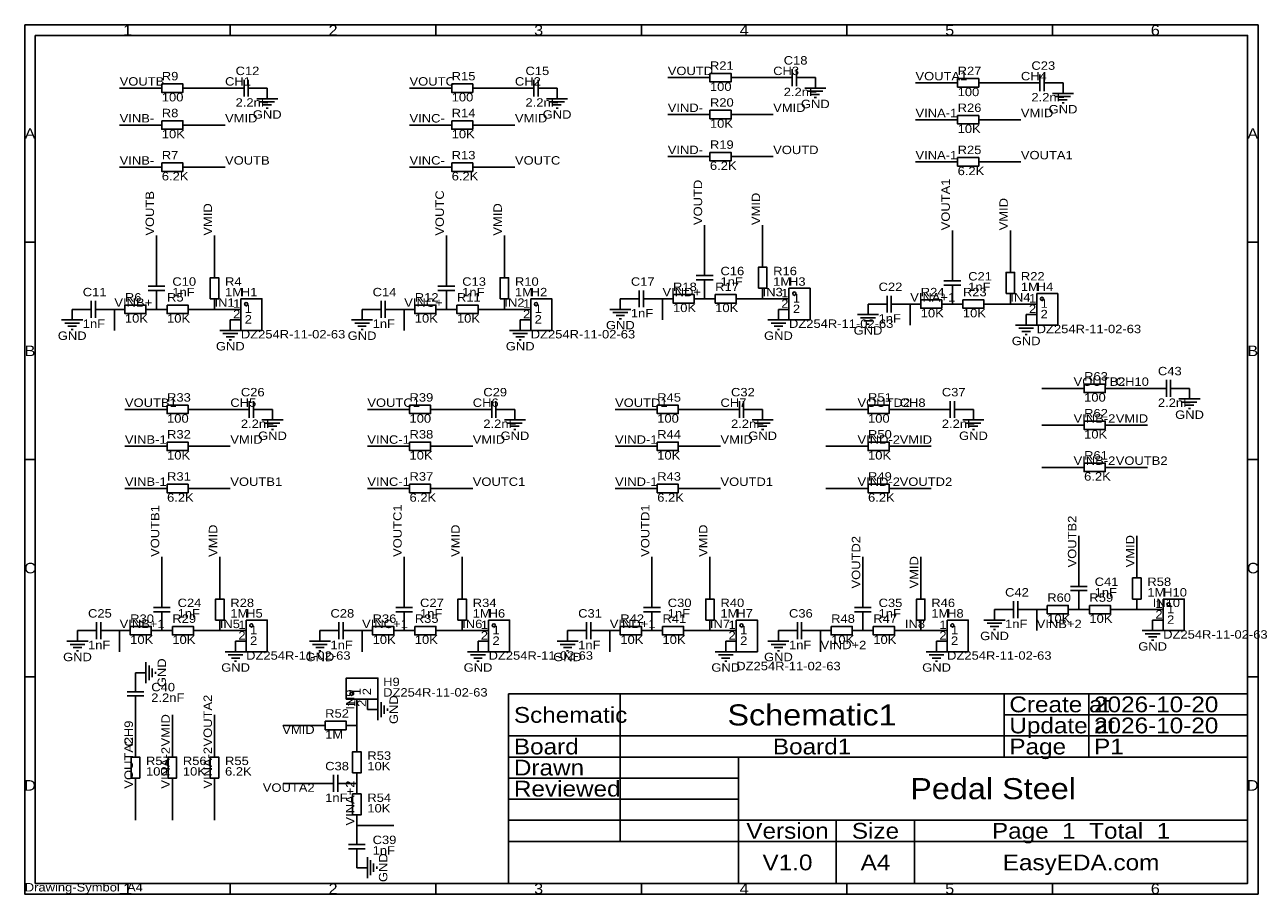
# Model space of a CAD drawing. Header units: millimetres. Extents: x 0 to 298, y 0 to 210.
import ezdxf
from ezdxf.enums import TextEntityAlignment as Align

# ---------------------------------------------------------------- set-up
doc = ezdxf.new("R2010")
doc.units = ezdxf.units.MM
doc.header["$MEASUREMENT"] = 0
doc.styles.get("Standard").update_dxf_attribs({"font": 'arial.ttf'})

msp = doc.modelspace()

# ---------------------------------------------------------------- linework, layer by layer
at = {"color": 1, "true_color": 0xa00000}
for points in [[(0, 209.55), (0, 0), (297.18, 0), (297.18, 209.55)], [(2.54, 207.01), (2.54, 2.54), (294.64, 2.54), (294.64, 207.01)], [(165.1, 197.87), (165.1, 195.83), (170.18, 195.83), (170.18, 197.87)], [(33.02, 195.33), (33.02, 193.29), (38.1, 193.29), (38.1, 195.33)], [(102.87, 195.33), (102.87, 193.29), (107.95, 193.29), (107.95, 195.33)], [(224.79, 196.6), (224.79, 194.56), (229.87, 194.56), (229.87, 196.6)], [(165.1, 188.98), (165.1, 186.94), (170.18, 186.94), (170.18, 188.98)], [(33.02, 186.44), (33.02, 184.4), (38.1, 184.4), (38.1, 186.44)], [(102.87, 186.44), (102.87, 184.4), (107.95, 184.4), (107.95, 186.44)], [(224.79, 187.71), (224.79, 185.67), (229.87, 185.67), (229.87, 187.71)], [(33.02, 176.28), (33.02, 174.24), (38.1, 174.24), (38.1, 176.28)], [(102.87, 176.28), (102.87, 174.24), (107.95, 174.24), (107.95, 176.28)], [(165.1, 178.82), (165.1, 176.78), (170.18, 176.78), (170.18, 178.82)], [(224.79, 177.55), (224.79, 175.51), (229.87, 175.51), (229.87, 177.55)], [(176.78, 146.05), (178.82, 146.05), (178.82, 151.13), (176.78, 151.13)], [(236.47, 144.78), (238.51, 144.78), (238.51, 149.86), (236.47, 149.86)], [(44.7, 143.51), (46.74, 143.51), (46.74, 148.59), (44.7, 148.59)], [(114.55, 143.51), (116.59, 143.51), (116.59, 148.59), (114.55, 148.59)], [(52.07, 143.51), (52.07, 135.89), (57.15, 135.89), (57.15, 143.51)], [(121.92, 143.51), (121.92, 135.89), (127, 135.89), (127, 143.51)], [(156.21, 144.53), (156.21, 142.49), (161.29, 142.49), (161.29, 144.53)], [(166.37, 144.53), (166.37, 142.49), (171.45, 142.49), (171.45, 144.53)], [(184.15, 146.05), (184.15, 138.43), (189.23, 138.43), (189.23, 146.05)], [(215.9, 143.26), (215.9, 141.22), (220.98, 141.22), (220.98, 143.26)], [(226.06, 143.26), (226.06, 141.22), (231.14, 141.22), (231.14, 143.26)], [(243.84, 144.78), (243.84, 137.16), (248.92, 137.16), (248.92, 144.78)], [(24.13, 141.99), (24.13, 139.95), (29.21, 139.95), (29.21, 141.99)], [(34.29, 141.99), (34.29, 139.95), (39.37, 139.95), (39.37, 141.99)], [(93.98, 141.99), (93.98, 139.95), (99.06, 139.95), (99.06, 141.99)], [(104.14, 141.99), (104.14, 139.95), (109.22, 139.95), (109.22, 141.99)], [(255.27, 122.94), (255.27, 120.9), (260.35, 120.9), (260.35, 122.94)], [(34.29, 117.86), (34.29, 115.82), (39.37, 115.82), (39.37, 117.86)], [(92.71, 117.86), (92.71, 115.82), (97.79, 115.82), (97.79, 117.86)], [(152.4, 117.86), (152.4, 115.82), (157.48, 115.82), (157.48, 117.86)], [(203.2, 117.86), (203.2, 115.82), (208.28, 115.82), (208.28, 117.86)], [(255.27, 114.05), (255.27, 112.01), (260.35, 112.01), (260.35, 114.05)], [(34.29, 108.97), (34.29, 106.93), (39.37, 106.93), (39.37, 108.97)], [(92.71, 108.97), (92.71, 106.93), (97.79, 106.93), (97.79, 108.97)], [(152.4, 108.97), (152.4, 106.93), (157.48, 106.93), (157.48, 108.97)], [(203.2, 108.97), (203.2, 106.93), (208.28, 106.93), (208.28, 108.97)], [(255.27, 103.89), (255.27, 101.85), (260.35, 101.85), (260.35, 103.89)], [(34.29, 98.81), (34.29, 96.77), (39.37, 96.77), (39.37, 98.81)], [(92.71, 98.81), (92.71, 96.77), (97.79, 96.77), (97.79, 98.81)], [(152.4, 98.81), (152.4, 96.77), (157.48, 96.77), (157.48, 98.81)], [(203.2, 98.81), (203.2, 96.77), (208.28, 96.77), (208.28, 98.81)], [(266.95, 71.12), (268.99, 71.12), (268.99, 76.2), (266.95, 76.2)], [(45.97, 66.04), (48.01, 66.04), (48.01, 71.12), (45.97, 71.12)], [(104.39, 66.04), (106.43, 66.04), (106.43, 71.12), (104.39, 71.12)], [(164.08, 66.04), (166.12, 66.04), (166.12, 71.12), (164.08, 71.12)], [(214.88, 66.04), (216.92, 66.04), (216.92, 71.12), (214.88, 71.12)], [(246.38, 69.6), (246.38, 67.56), (251.46, 67.56), (251.46, 69.6)], [(256.54, 69.6), (256.54, 67.56), (261.62, 67.56), (261.62, 69.6)], [(274.32, 71.12), (274.32, 63.5), (279.4, 63.5), (279.4, 71.12)], [(53.34, 66.04), (53.34, 58.42), (58.42, 58.42), (58.42, 66.04)], [(111.76, 66.04), (111.76, 58.42), (116.84, 58.42), (116.84, 66.04)], [(171.45, 66.04), (171.45, 58.42), (176.53, 58.42), (176.53, 66.04)], [(222.25, 66.04), (222.25, 58.42), (227.33, 58.42), (227.33, 66.04)], [(25.4, 64.52), (25.4, 62.48), (30.48, 62.48), (30.48, 64.52)], [(35.56, 64.52), (35.56, 62.48), (40.64, 62.48), (40.64, 64.52)], [(83.82, 64.52), (83.82, 62.48), (88.9, 62.48), (88.9, 64.52)], [(93.98, 64.52), (93.98, 62.48), (99.06, 62.48), (99.06, 64.52)], [(143.51, 64.52), (143.51, 62.48), (148.59, 62.48), (148.59, 64.52)], [(153.67, 64.52), (153.67, 62.48), (158.75, 62.48), (158.75, 64.52)], [(194.31, 64.52), (194.31, 62.48), (199.39, 62.48), (199.39, 64.52)], [(204.47, 64.52), (204.47, 62.48), (209.55, 62.48), (209.55, 64.52)], [(77.47, 46.99), (85.09, 46.99), (85.09, 52.07), (77.47, 52.07)], [(77.47, 39.62), (77.47, 41.66), (72.39, 41.66), (72.39, 39.62)], [(25.65, 27.94), (27.69, 27.94), (27.69, 33.02), (25.65, 33.02)], [(34.54, 27.94), (36.58, 27.94), (36.58, 33.02), (34.54, 33.02)], [(44.7, 27.94), (46.74, 27.94), (46.74, 33.02), (44.7, 33.02)], [(78.99, 29.21), (81.03, 29.21), (81.03, 34.29), (78.99, 34.29)], [(78.99, 19.05), (81.03, 19.05), (81.03, 24.13), (78.99, 24.13)]]:
    msp.add_lwpolyline(points, close=True, dxfattribs=at)
for points in [[(49.53, 209.55), (49.53, 207.01)], [(99.06, 209.55), (99.06, 207.01)], [(148.59, 209.55), (148.59, 207.01)], [(198.12, 209.55), (198.12, 207.01)], [(247.65, 209.55), (247.65, 207.01)], [(184.91, 194.82), (184.91, 198.88)], [(185.93, 198.88), (185.93, 194.82)], [(244.6, 193.55), (244.6, 197.61)], [(245.62, 197.61), (245.62, 193.55)], [(50.8, 194.31), (52.83, 194.31)], [(52.83, 192.28), (52.83, 196.34)], [(53.85, 196.34), (53.85, 192.28)], [(53.85, 194.31), (55.88, 194.31)], [(120.65, 194.31), (122.68, 194.31)], [(122.68, 192.28), (122.68, 196.34)], [(123.7, 196.34), (123.7, 192.28)], [(123.7, 194.31), (125.73, 194.31)], [(182.88, 196.85), (184.91, 196.85)], [(185.93, 196.85), (187.96, 196.85)], [(187.96, 194.31), (193.04, 194.31)], [(242.57, 195.58), (244.6, 195.58)], [(245.62, 195.58), (247.65, 195.58)], [(55.88, 191.77), (60.96, 191.77)], [(56.64, 191.01), (60.2, 191.01)], [(125.73, 191.77), (130.81, 191.77)], [(126.49, 191.01), (130.05, 191.01)], [(188.72, 193.55), (192.28, 193.55)], [(189.48, 192.79), (191.52, 192.79)], [(190.25, 192.02), (190.75, 192.02)], [(247.65, 193.04), (252.73, 193.04)], [(248.41, 192.28), (251.97, 192.28)], [(249.17, 191.52), (251.21, 191.52)], [(57.4, 190.25), (59.44, 190.25)], [(58.17, 189.48), (58.67, 189.48)], [(127.25, 190.25), (129.29, 190.25)], [(128.02, 189.48), (128.52, 189.48)], [(249.94, 190.75), (250.44, 190.75)], [(0, 157.16), (2.54, 157.16)], [(297.18, 157.16), (294.64, 157.16)], [(163.83, 149.1), (163.83, 151.13)], [(223.52, 147.83), (223.52, 149.86)], [(29.72, 146.56), (33.78, 146.56)], [(31.75, 146.56), (31.75, 148.59)], [(99.57, 146.56), (103.63, 146.56)], [(101.6, 146.56), (101.6, 148.59)], [(161.8, 149.1), (165.86, 149.1)], [(165.86, 148.08), (161.8, 148.08)], [(163.83, 146.05), (163.83, 148.08)], [(221.49, 147.83), (225.55, 147.83)], [(225.55, 146.81), (221.49, 146.81)], [(223.52, 144.78), (223.52, 146.81)], [(33.78, 145.54), (29.72, 145.54)], [(31.75, 143.51), (31.75, 145.54)], [(103.63, 145.54), (99.57, 145.54)], [(101.6, 143.51), (101.6, 145.54)], [(146.05, 143.51), (148.08, 143.51)], [(148.08, 141.48), (148.08, 145.54)], [(149.1, 145.54), (149.1, 141.48)], [(149.1, 143.51), (151.13, 143.51)], [(207.77, 140.21), (207.77, 144.27)], [(208.79, 144.27), (208.79, 140.21)], [(13.97, 140.97), (16, 140.97)], [(16, 138.94), (16, 143)], [(17.02, 143), (17.02, 138.94)], [(17.02, 140.97), (19.05, 140.97)], [(83.82, 140.97), (85.85, 140.97)], [(85.85, 138.94), (85.85, 143)], [(86.87, 143), (86.87, 138.94)], [(86.87, 140.97), (88.9, 140.97)], [(140.97, 140.97), (146.05, 140.97)], [(205.74, 142.24), (207.77, 142.24)], [(208.79, 142.24), (210.82, 142.24)], [(8.89, 138.43), (13.97, 138.43)], [(9.65, 137.67), (13.21, 137.67)], [(78.74, 138.43), (83.82, 138.43)], [(79.5, 137.67), (83.06, 137.67)], [(141.73, 140.21), (145.29, 140.21)], [(142.49, 139.45), (144.53, 139.45)], [(143.26, 138.68), (143.76, 138.68)], [(179.07, 138.43), (184.15, 138.43)], [(179.83, 137.67), (183.39, 137.67)], [(200.66, 139.7), (205.74, 139.7)], [(201.42, 138.94), (204.98, 138.94)], [(202.18, 138.18), (204.22, 138.18)], [(202.95, 137.41), (203.45, 137.41)], [(10.41, 136.91), (12.45, 136.91)], [(11.18, 136.14), (11.68, 136.14)], [(46.99, 135.89), (52.07, 135.89)], [(47.75, 135.13), (51.31, 135.13)], [(48.51, 134.37), (50.55, 134.37)], [(80.26, 136.91), (82.3, 136.91)], [(81.03, 136.14), (81.53, 136.14)], [(116.84, 135.89), (121.92, 135.89)], [(117.6, 135.13), (121.16, 135.13)], [(118.36, 134.37), (120.4, 134.37)], [(180.59, 136.91), (182.63, 136.91)], [(181.36, 136.14), (181.86, 136.14)], [(238.76, 137.16), (243.84, 137.16)], [(239.52, 136.4), (243.08, 136.4)], [(240.28, 135.64), (242.32, 135.64)], [(241.05, 134.87), (241.55, 134.87)], [(49.28, 133.6), (49.78, 133.6)], [(119.13, 133.6), (119.63, 133.6)], [(275.08, 119.89), (275.08, 123.95)], [(276.1, 123.95), (276.1, 119.89)], [(273.05, 121.92), (275.08, 121.92)], [(276.1, 121.92), (278.13, 121.92)], [(278.13, 119.38), (283.21, 119.38)], [(52.07, 116.84), (54.1, 116.84)], [(54.1, 114.81), (54.1, 118.87)], [(55.12, 118.87), (55.12, 114.81)], [(55.12, 116.84), (57.15, 116.84)], [(110.49, 116.84), (112.52, 116.84)], [(112.52, 114.81), (112.52, 118.87)], [(113.54, 118.87), (113.54, 114.81)], [(113.54, 116.84), (115.57, 116.84)], [(170.18, 116.84), (172.21, 116.84)], [(172.21, 114.81), (172.21, 118.87)], [(173.23, 118.87), (173.23, 114.81)], [(173.23, 116.84), (175.26, 116.84)], [(220.98, 116.84), (223.01, 116.84)], [(223.01, 114.81), (223.01, 118.87)], [(224.03, 118.87), (224.03, 114.81)], [(224.03, 116.84), (226.06, 116.84)], [(278.89, 118.62), (282.45, 118.62)], [(279.65, 117.86), (281.69, 117.86)], [(280.42, 117.09), (280.92, 117.09)], [(57.15, 114.3), (62.23, 114.3)], [(57.91, 113.54), (61.47, 113.54)], [(115.57, 114.3), (120.65, 114.3)], [(116.33, 113.54), (119.89, 113.54)], [(175.26, 114.3), (180.34, 114.3)], [(176.02, 113.54), (179.58, 113.54)], [(226.06, 114.3), (231.14, 114.3)], [(226.82, 113.54), (230.38, 113.54)], [(58.67, 112.78), (60.71, 112.78)], [(59.44, 112.01), (59.94, 112.01)], [(117.09, 112.78), (119.13, 112.78)], [(117.86, 112.01), (118.36, 112.01)], [(176.78, 112.78), (178.82, 112.78)], [(177.55, 112.01), (178.05, 112.01)], [(227.58, 112.78), (229.62, 112.78)], [(228.35, 112.01), (228.85, 112.01)], [(0, 104.78), (2.54, 104.78)], [(297.18, 104.78), (294.64, 104.78)], [(254, 74.17), (254, 76.2)], [(251.97, 74.17), (256.03, 74.17)], [(256.03, 73.15), (251.97, 73.15)], [(254, 71.12), (254, 73.15)], [(30.99, 69.09), (35.05, 69.09)], [(33.02, 69.09), (33.02, 71.12)], [(89.41, 69.09), (93.47, 69.09)], [(91.44, 69.09), (91.44, 71.12)], [(149.1, 69.09), (153.16, 69.09)], [(151.13, 69.09), (151.13, 71.12)], [(199.9, 69.09), (203.96, 69.09)], [(201.93, 69.09), (201.93, 71.12)], [(238.25, 66.55), (238.25, 70.61)], [(239.27, 70.61), (239.27, 66.55)], [(35.05, 68.07), (30.99, 68.07)], [(33.02, 66.04), (33.02, 68.07)], [(93.47, 68.07), (89.41, 68.07)], [(91.44, 66.04), (91.44, 68.07)], [(153.16, 68.07), (149.1, 68.07)], [(151.13, 66.04), (151.13, 68.07)], [(203.96, 68.07), (199.9, 68.07)], [(201.93, 66.04), (201.93, 68.07)], [(231.14, 66.04), (236.22, 66.04)], [(236.22, 68.58), (238.25, 68.58)], [(239.27, 68.58), (241.3, 68.58)], [(15.24, 63.5), (17.27, 63.5)], [(17.27, 61.47), (17.27, 65.53)], [(18.29, 65.53), (18.29, 61.47)], [(18.29, 63.5), (20.32, 63.5)], [(73.66, 63.5), (75.69, 63.5)], [(75.69, 61.47), (75.69, 65.53)], [(76.71, 65.53), (76.71, 61.47)], [(76.71, 63.5), (78.74, 63.5)], [(133.35, 63.5), (135.38, 63.5)], [(135.38, 61.47), (135.38, 65.53)], [(136.4, 65.53), (136.4, 61.47)], [(136.4, 63.5), (138.43, 63.5)], [(184.15, 63.5), (186.18, 63.5)], [(186.18, 61.47), (186.18, 65.53)], [(187.2, 65.53), (187.2, 61.47)], [(187.2, 63.5), (189.23, 63.5)], [(231.9, 65.28), (235.46, 65.28)], [(232.66, 64.52), (234.7, 64.52)], [(233.43, 63.75), (233.93, 63.75)], [(269.24, 63.5), (274.32, 63.5)], [(270, 62.74), (273.56, 62.74)], [(10.16, 60.96), (15.24, 60.96)], [(10.92, 60.2), (14.48, 60.2)], [(68.58, 60.96), (73.66, 60.96)], [(69.34, 60.2), (72.9, 60.2)], [(128.27, 60.96), (133.35, 60.96)], [(129.03, 60.2), (132.59, 60.2)], [(179.07, 60.96), (184.15, 60.96)], [(179.83, 60.2), (183.39, 60.2)], [(270.76, 61.98), (272.8, 61.98)], [(271.53, 61.21), (272.03, 61.21)], [(11.68, 59.44), (13.72, 59.44)], [(12.45, 58.67), (12.95, 58.67)], [(48.26, 58.42), (53.34, 58.42)], [(49.02, 57.66), (52.58, 57.66)], [(49.78, 56.9), (51.82, 56.9)], [(70.1, 59.44), (72.14, 59.44)], [(70.87, 58.67), (71.37, 58.67)], [(106.68, 58.42), (111.76, 58.42)], [(107.44, 57.66), (111, 57.66)], [(108.2, 56.9), (110.24, 56.9)], [(129.79, 59.44), (131.83, 59.44)], [(130.56, 58.67), (131.06, 58.67)], [(166.37, 58.42), (171.45, 58.42)], [(167.13, 57.66), (170.69, 57.66)], [(167.89, 56.9), (169.93, 56.9)], [(180.59, 59.44), (182.63, 59.44)], [(181.36, 58.67), (181.86, 58.67)], [(217.17, 58.42), (222.25, 58.42)], [(217.93, 57.66), (221.49, 57.66)], [(218.69, 56.9), (220.73, 56.9)], [(29.21, 50.8), (29.21, 55.88)], [(29.97, 51.56), (29.97, 55.12)], [(30.73, 52.32), (30.73, 54.36)], [(50.55, 56.13), (51.05, 56.13)], [(108.97, 56.13), (109.47, 56.13)], [(168.66, 56.13), (169.16, 56.13)], [(219.46, 56.13), (219.96, 56.13)], [(0, 52.39), (2.54, 52.39)], [(26.67, 48.77), (26.67, 50.8)], [(31.5, 53.09), (31.5, 53.59)], [(297.18, 52.39), (294.64, 52.39)], [(24.64, 48.77), (28.7, 48.77)], [(28.7, 47.75), (24.64, 47.75)], [(26.67, 45.72), (26.67, 47.75)], [(143.45, 48.26), (116.59, 48.26)], [(116.59, 48.26), (116.59, 38.1)], [(143.45, 38.1), (143.45, 48.26)], [(235.98, 48.26), (143.45, 48.26)], [(143.45, 48.26), (143.45, 38.1)], [(235.98, 38.1), (235.98, 48.26)], [(256.39, 48.26), (235.98, 48.26)], [(235.98, 48.26), (235.98, 43.18)], [(256.39, 43.18), (256.39, 48.26)], [(294.64, 48.26), (256.39, 48.26)], [(256.39, 48.26), (256.39, 43.18)], [(294.64, 43.18), (294.64, 48.26)], [(85.09, 41.91), (85.09, 46.99)], [(85.85, 42.67), (85.85, 46.23)], [(86.61, 43.43), (86.61, 45.47)], [(87.38, 44.2), (87.38, 44.7)], [(235.98, 43.18), (256.39, 43.18)], [(256.39, 43.18), (235.98, 43.18)], [(235.98, 43.18), (235.98, 38.1)], [(256.39, 43.18), (294.64, 43.18)], [(256.39, 38.1), (256.39, 43.18)], [(294.64, 43.18), (256.39, 43.18)], [(256.39, 43.18), (256.39, 38.1)], [(294.64, 38.1), (294.64, 43.18)], [(116.59, 38.1), (143.45, 38.1)], [(143.45, 38.1), (116.59, 38.1)], [(116.59, 38.1), (116.59, 33.02)], [(143.45, 38.1), (235.98, 38.1)], [(143.45, 33.02), (143.45, 38.1)], [(235.98, 38.1), (143.45, 38.1)], [(143.45, 38.1), (143.45, 33.02)], [(235.98, 38.1), (256.39, 38.1)], [(235.98, 33.02), (235.98, 38.1)], [(256.39, 38.1), (235.98, 38.1)], [(235.98, 38.1), (235.98, 33.02)], [(256.39, 38.1), (294.64, 38.1)], [(256.39, 33.02), (256.39, 38.1)], [(294.64, 38.1), (256.39, 38.1)], [(256.39, 38.1), (256.39, 33.02)], [(294.64, 33.02), (294.64, 38.1)], [(116.59, 33.02), (143.45, 33.02)], [(143.45, 33.02), (116.59, 33.02)], [(116.59, 33.02), (116.59, 27.94)], [(143.45, 33.02), (235.98, 33.02)], [(143.45, 27.94), (143.45, 33.02)], [(172.02, 33.02), (143.45, 33.02)], [(143.45, 33.02), (143.45, 27.94)], [(172.02, 27.94), (172.02, 33.02)], [(294.64, 33.02), (172.02, 33.02)], [(172.02, 33.02), (172.02, 17.78)], [(235.98, 33.02), (256.39, 33.02)], [(256.39, 33.02), (294.64, 33.02)], [(294.64, 17.78), (294.64, 33.02)], [(74.42, 24.64), (74.42, 28.7)], [(75.44, 28.7), (75.44, 24.64)], [(116.59, 27.94), (143.45, 27.94)], [(143.45, 27.94), (116.59, 27.94)], [(116.59, 27.94), (116.59, 22.86)], [(143.45, 27.94), (172.02, 27.94)], [(143.45, 22.86), (143.45, 27.94)], [(172.02, 27.94), (143.45, 27.94)], [(143.45, 27.94), (143.45, 22.86)], [(172.02, 22.86), (172.02, 27.94)], [(74.42, 26.67), (72.39, 26.67)], [(77.47, 26.67), (75.44, 26.67)], [(116.59, 22.86), (143.45, 22.86)], [(143.45, 22.86), (116.59, 22.86)], [(116.59, 22.86), (116.59, 17.78)], [(143.45, 22.86), (172.02, 22.86)], [(143.45, 17.78), (143.45, 22.86)], [(172.02, 22.86), (143.45, 22.86)], [(143.45, 22.86), (143.45, 17.78)], [(172.02, 17.78), (172.02, 22.86)], [(116.59, 17.78), (143.45, 17.78)], [(143.45, 17.78), (116.59, 17.78)], [(116.59, 17.78), (116.59, 12.7)], [(143.45, 17.78), (172.02, 17.78)], [(143.45, 12.7), (143.45, 17.78)], [(172.02, 17.78), (143.45, 17.78)], [(143.45, 17.78), (143.45, 12.7)], [(172.02, 17.78), (294.64, 17.78)], [(172.02, 12.7), (172.02, 17.78)], [(195.56, 17.78), (172.02, 17.78)], [(172.02, 17.78), (172.02, 12.7)], [(195.56, 12.7), (195.56, 17.78)], [(214.43, 17.78), (195.56, 17.78)], [(195.56, 17.78), (195.56, 12.7)], [(214.43, 12.7), (214.43, 17.78)], [(294.64, 17.78), (214.43, 17.78)], [(214.43, 17.78), (214.43, 12.7)], [(294.64, 12.7), (294.64, 17.78)], [(77.98, 11.94), (82.04, 11.94)], [(80.01, 11.94), (80.01, 13.97)], [(116.59, 12.7), (143.45, 12.7)], [(172.02, 12.7), (116.59, 12.7)], [(116.59, 12.7), (116.59, 2.54)], [(143.45, 12.7), (172.02, 12.7)], [(172.02, 12.7), (195.56, 12.7)], [(172.02, 2.54), (172.02, 12.7)], [(195.56, 12.7), (172.02, 12.7)], [(172.02, 12.7), (172.02, 2.54)], [(195.56, 12.7), (214.43, 12.7)], [(195.56, 2.54), (195.56, 12.7)], [(214.43, 12.7), (195.56, 12.7)], [(195.56, 12.7), (195.56, 2.54)], [(214.43, 12.7), (294.64, 12.7)], [(214.43, 2.54), (214.43, 12.7)], [(294.64, 12.7), (214.43, 12.7)], [(214.43, 12.7), (214.43, 2.54)], [(294.64, 2.54), (294.64, 12.7)], [(82.04, 10.92), (77.98, 10.92)], [(80.01, 8.89), (80.01, 10.92)], [(82.55, 3.81), (82.55, 8.89)], [(83.31, 4.57), (83.31, 8.13)], [(84.07, 5.33), (84.07, 7.37)], [(84.84, 6.1), (84.84, 6.6)], [(49.53, 0), (49.53, 2.54)], [(99.06, 0), (99.06, 2.54)], [(116.59, 2.54), (172.02, 2.54)], [(148.59, 0), (148.59, 2.54)], [(172.02, 2.54), (195.56, 2.54)], [(195.56, 2.54), (214.43, 2.54)], [(198.12, 0), (198.12, 2.54)], [(214.43, 2.54), (294.64, 2.54)], [(247.65, 0), (247.65, 2.54)]]:
    msp.add_lwpolyline(points, dxfattribs=at)
at = {"color": 1, "true_color": 0x008800}
for points in [[(22.86, 194.31), (30.48, 194.31)], [(48.26, 194.31), (40.64, 194.31)], [(92.71, 194.31), (100.33, 194.31)], [(118.11, 194.31), (110.49, 194.31)], [(154.94, 196.85), (162.56, 196.85)], [(180.34, 196.85), (172.72, 196.85)], [(214.63, 195.58), (222.25, 195.58)], [(240.03, 195.58), (232.41, 195.58)], [(22.86, 185.42), (30.48, 185.42)], [(48.26, 185.42), (40.64, 185.42)], [(92.71, 185.42), (100.33, 185.42)], [(118.11, 185.42), (110.49, 185.42)], [(154.94, 187.96), (162.56, 187.96)], [(180.34, 187.96), (172.72, 187.96)], [(214.63, 186.69), (222.25, 186.69)], [(240.03, 186.69), (232.41, 186.69)], [(154.94, 177.8), (162.56, 177.8)], [(180.34, 177.8), (172.72, 177.8)], [(214.63, 176.53), (222.25, 176.53)], [(240.03, 176.53), (232.41, 176.53)], [(22.86, 175.26), (30.48, 175.26)], [(48.26, 175.26), (40.64, 175.26)], [(92.71, 175.26), (100.33, 175.26)], [(118.11, 175.26), (110.49, 175.26)], [(163.83, 161.29), (163.83, 153.67)], [(177.8, 161.29), (177.8, 153.67)], [(31.75, 158.75), (31.75, 151.13)], [(45.72, 158.75), (45.72, 151.13)], [(101.6, 158.75), (101.6, 151.13)], [(115.57, 158.75), (115.57, 151.13)], [(223.52, 160.02), (223.52, 152.4)], [(237.49, 160.02), (237.49, 152.4)], [(153.67, 143.51), (153.67, 138.43)], [(173.99, 143.51), (177.8, 143.51), (181.61, 143.51)], [(21.59, 140.97), (21.59, 135.89)], [(41.91, 140.97), (45.72, 140.97), (49.53, 140.97)], [(91.44, 140.97), (91.44, 135.89)], [(119.38, 140.97), (115.57, 140.97), (111.76, 140.97)], [(213.36, 142.24), (213.36, 137.16)], [(241.3, 142.24), (237.49, 142.24), (233.68, 142.24)], [(252.73, 121.92), (245.11, 121.92)], [(262.89, 121.92), (270.51, 121.92)], [(24.13, 116.84), (31.75, 116.84)], [(49.53, 116.84), (41.91, 116.84)], [(82.55, 116.84), (90.17, 116.84)], [(107.95, 116.84), (100.33, 116.84)], [(142.24, 116.84), (149.86, 116.84)], [(167.64, 116.84), (160.02, 116.84)], [(200.66, 116.84), (193.04, 116.84)], [(210.82, 116.84), (218.44, 116.84)], [(252.73, 113.03), (245.11, 113.03)], [(262.89, 113.03), (270.51, 113.03)], [(24.13, 107.95), (31.75, 107.95)], [(49.53, 107.95), (41.91, 107.95)], [(82.55, 107.95), (90.17, 107.95)], [(107.95, 107.95), (100.33, 107.95)], [(142.24, 107.95), (149.86, 107.95)], [(167.64, 107.95), (160.02, 107.95)], [(200.66, 107.95), (193.04, 107.95)], [(210.82, 107.95), (218.44, 107.95)], [(252.73, 102.87), (245.11, 102.87)], [(262.89, 102.87), (270.51, 102.87)], [(24.13, 97.79), (31.75, 97.79)], [(49.53, 97.79), (41.91, 97.79)], [(82.55, 97.79), (90.17, 97.79)], [(107.95, 97.79), (100.33, 97.79)], [(142.24, 97.79), (149.86, 97.79)], [(167.64, 97.79), (160.02, 97.79)], [(200.66, 97.79), (193.04, 97.79)], [(210.82, 97.79), (218.44, 97.79)], [(254, 78.74), (254, 86.36)], [(267.97, 78.74), (267.97, 86.36)], [(33.02, 81.28), (33.02, 73.66)], [(46.99, 81.28), (46.99, 73.66)], [(91.44, 81.28), (91.44, 73.66)], [(105.41, 81.28), (105.41, 73.66)], [(151.13, 81.28), (151.13, 73.66)], [(165.1, 81.28), (165.1, 73.66)], [(201.93, 73.66), (201.93, 81.28)], [(215.9, 73.66), (215.9, 81.28)], [(243.84, 63.5), (243.84, 68.58)], [(271.78, 68.58), (267.97, 68.58), (264.16, 68.58)], [(22.86, 63.5), (22.86, 58.42)], [(43.18, 63.5), (46.99, 63.5), (50.8, 63.5)], [(81.28, 63.5), (81.28, 58.42)], [(109.22, 63.5), (105.41, 63.5), (101.6, 63.5)], [(140.97, 63.5), (140.97, 58.42)], [(161.29, 63.5), (165.1, 63.5), (168.91, 63.5)], [(191.77, 58.42), (191.77, 63.5)], [(212.09, 63.5), (215.9, 63.5), (219.71, 63.5)], [(26.67, 35.56), (26.67, 43.18)], [(35.56, 35.56), (35.56, 43.18)], [(45.72, 35.56), (45.72, 43.18)], [(80.01, 44.45), (80.01, 40.64), (80.01, 36.83)], [(69.85, 40.64), (62.23, 40.64)], [(26.67, 25.4), (26.67, 17.78)], [(35.56, 25.4), (35.56, 17.78)], [(45.72, 25.4), (45.72, 17.78)], [(69.85, 26.67), (62.23, 26.67)], [(80.01, 16.51), (88.9, 16.51)]]:
    msp.add_lwpolyline(points, dxfattribs=at)
at = {"color": 1, "true_color": 0x880000}
for points in [[(30.48, 194.31), (33.02, 194.31)], [(40.64, 194.31), (38.1, 194.31)], [(48.26, 194.31), (50.8, 194.31)], [(58.42, 194.31), (55.88, 194.31)], [(58.42, 194.31), (58.42, 191.77)], [(100.33, 194.31), (102.87, 194.31)], [(110.49, 194.31), (107.95, 194.31)], [(118.11, 194.31), (120.65, 194.31)], [(128.27, 194.31), (125.73, 194.31)], [(128.27, 194.31), (128.27, 191.77)], [(162.56, 196.85), (165.1, 196.85)], [(172.72, 196.85), (170.18, 196.85)], [(180.34, 196.85), (182.88, 196.85)], [(190.5, 196.85), (187.96, 196.85)], [(190.5, 196.85), (190.5, 194.31)], [(222.25, 195.58), (224.79, 195.58)], [(232.41, 195.58), (229.87, 195.58)], [(240.03, 195.58), (242.57, 195.58)], [(250.19, 195.58), (247.65, 195.58)], [(250.19, 195.58), (250.19, 193.04)], [(30.48, 185.42), (33.02, 185.42)], [(40.64, 185.42), (38.1, 185.42)], [(100.33, 185.42), (102.87, 185.42)], [(110.49, 185.42), (107.95, 185.42)], [(162.56, 187.96), (165.1, 187.96)], [(172.72, 187.96), (170.18, 187.96)], [(222.25, 186.69), (224.79, 186.69)], [(232.41, 186.69), (229.87, 186.69)], [(162.56, 177.8), (165.1, 177.8)], [(172.72, 177.8), (170.18, 177.8)], [(222.25, 176.53), (224.79, 176.53)], [(232.41, 176.53), (229.87, 176.53)], [(30.48, 175.26), (33.02, 175.26)], [(40.64, 175.26), (38.1, 175.26)], [(100.33, 175.26), (102.87, 175.26)], [(110.49, 175.26), (107.95, 175.26)], [(163.83, 153.67), (163.83, 151.13)], [(177.8, 153.67), (177.8, 151.13)], [(223.52, 152.4), (223.52, 149.86)], [(237.49, 152.4), (237.49, 149.86)], [(31.75, 151.13), (31.75, 148.59)], [(45.72, 151.13), (45.72, 148.59)], [(101.6, 151.13), (101.6, 148.59)], [(115.57, 151.13), (115.57, 148.59)], [(31.75, 140.97), (31.75, 143.51)], [(45.72, 140.97), (45.72, 143.51)], [(101.6, 140.97), (101.6, 143.51)], [(115.57, 140.97), (115.57, 143.51)], [(143.51, 143.51), (143.51, 140.97)], [(143.51, 143.51), (146.05, 143.51)], [(153.67, 143.51), (151.13, 143.51)], [(153.67, 143.51), (156.21, 143.51)], [(163.83, 143.51), (161.29, 143.51)], [(163.83, 143.51), (163.83, 146.05)], [(163.83, 143.51), (166.37, 143.51)], [(173.99, 143.51), (171.45, 143.51)], [(177.8, 143.51), (177.8, 146.05)], [(181.61, 143.51), (184.15, 143.51)], [(223.52, 142.24), (223.52, 144.78)], [(237.49, 142.24), (237.49, 144.78)], [(11.43, 140.97), (13.97, 140.97)], [(11.43, 140.97), (11.43, 138.43)], [(21.59, 140.97), (19.05, 140.97)], [(21.59, 140.97), (24.13, 140.97)], [(31.75, 140.97), (29.21, 140.97)], [(31.75, 140.97), (34.29, 140.97)], [(41.91, 140.97), (39.37, 140.97)], [(49.53, 140.97), (52.07, 140.97)], [(81.28, 140.97), (81.28, 138.43)], [(81.28, 140.97), (83.82, 140.97)], [(91.44, 140.97), (88.9, 140.97)], [(91.44, 140.97), (93.98, 140.97)], [(101.6, 140.97), (99.06, 140.97)], [(101.6, 140.97), (104.14, 140.97)], [(111.76, 140.97), (109.22, 140.97)], [(119.38, 140.97), (121.92, 140.97)], [(181.61, 140.97), (184.15, 140.97)], [(181.61, 140.97), (181.61, 138.43)], [(203.2, 142.24), (203.2, 139.7)], [(203.2, 142.24), (205.74, 142.24)], [(213.36, 142.24), (210.82, 142.24)], [(213.36, 142.24), (215.9, 142.24)], [(223.52, 142.24), (220.98, 142.24)], [(223.52, 142.24), (226.06, 142.24)], [(233.68, 142.24), (231.14, 142.24)], [(241.3, 142.24), (243.84, 142.24)], [(49.53, 138.43), (52.07, 138.43)], [(49.53, 138.43), (49.53, 135.89)], [(119.38, 138.43), (121.92, 138.43)], [(119.38, 138.43), (119.38, 135.89)], [(241.3, 139.7), (243.84, 139.7)], [(241.3, 139.7), (241.3, 137.16)], [(252.73, 121.92), (255.27, 121.92)], [(262.89, 121.92), (260.35, 121.92)], [(270.51, 121.92), (273.05, 121.92)], [(280.67, 121.92), (278.13, 121.92)], [(280.67, 121.92), (280.67, 119.38)], [(31.75, 116.84), (34.29, 116.84)], [(41.91, 116.84), (39.37, 116.84)], [(49.53, 116.84), (52.07, 116.84)], [(59.69, 116.84), (57.15, 116.84)], [(59.69, 116.84), (59.69, 114.3)], [(90.17, 116.84), (92.71, 116.84)], [(100.33, 116.84), (97.79, 116.84)], [(107.95, 116.84), (110.49, 116.84)], [(118.11, 116.84), (115.57, 116.84)], [(118.11, 116.84), (118.11, 114.3)], [(149.86, 116.84), (152.4, 116.84)], [(160.02, 116.84), (157.48, 116.84)], [(167.64, 116.84), (170.18, 116.84)], [(177.8, 116.84), (175.26, 116.84)], [(177.8, 116.84), (177.8, 114.3)], [(200.66, 116.84), (203.2, 116.84)], [(210.82, 116.84), (208.28, 116.84)], [(218.44, 116.84), (220.98, 116.84)], [(228.6, 116.84), (226.06, 116.84)], [(228.6, 116.84), (228.6, 114.3)], [(252.73, 113.03), (255.27, 113.03)], [(262.89, 113.03), (260.35, 113.03)], [(31.75, 107.95), (34.29, 107.95)], [(41.91, 107.95), (39.37, 107.95)], [(90.17, 107.95), (92.71, 107.95)], [(100.33, 107.95), (97.79, 107.95)], [(149.86, 107.95), (152.4, 107.95)], [(160.02, 107.95), (157.48, 107.95)], [(200.66, 107.95), (203.2, 107.95)], [(210.82, 107.95), (208.28, 107.95)], [(252.73, 102.87), (255.27, 102.87)], [(262.89, 102.87), (260.35, 102.87)], [(31.75, 97.79), (34.29, 97.79)], [(41.91, 97.79), (39.37, 97.79)], [(90.17, 97.79), (92.71, 97.79)], [(100.33, 97.79), (97.79, 97.79)], [(149.86, 97.79), (152.4, 97.79)], [(160.02, 97.79), (157.48, 97.79)], [(200.66, 97.79), (203.2, 97.79)], [(210.82, 97.79), (208.28, 97.79)], [(254, 78.74), (254, 76.2)], [(267.97, 78.74), (267.97, 76.2)], [(33.02, 73.66), (33.02, 71.12)], [(46.99, 73.66), (46.99, 71.12)], [(91.44, 73.66), (91.44, 71.12)], [(105.41, 73.66), (105.41, 71.12)], [(151.13, 73.66), (151.13, 71.12)], [(165.1, 73.66), (165.1, 71.12)], [(201.93, 73.66), (201.93, 71.12)], [(215.9, 73.66), (215.9, 71.12)], [(254, 68.58), (254, 71.12)], [(267.97, 68.58), (267.97, 71.12)], [(33.02, 63.5), (33.02, 66.04)], [(46.99, 63.5), (46.99, 66.04)], [(91.44, 63.5), (91.44, 66.04)], [(105.41, 63.5), (105.41, 66.04)], [(151.13, 63.5), (151.13, 66.04)], [(165.1, 63.5), (165.1, 66.04)], [(201.93, 63.5), (201.93, 66.04)], [(215.9, 63.5), (215.9, 66.04)], [(233.68, 68.58), (233.68, 66.04)], [(233.68, 68.58), (236.22, 68.58)], [(243.84, 68.58), (241.3, 68.58)], [(243.84, 68.58), (246.38, 68.58)], [(254, 68.58), (251.46, 68.58)], [(254, 68.58), (256.54, 68.58)], [(264.16, 68.58), (261.62, 68.58)], [(271.78, 68.58), (274.32, 68.58)], [(271.78, 66.04), (274.32, 66.04)], [(271.78, 66.04), (271.78, 63.5)], [(12.7, 63.5), (12.7, 60.96)], [(12.7, 63.5), (15.24, 63.5)], [(22.86, 63.5), (20.32, 63.5)], [(22.86, 63.5), (25.4, 63.5)], [(33.02, 63.5), (30.48, 63.5)], [(33.02, 63.5), (35.56, 63.5)], [(43.18, 63.5), (40.64, 63.5)], [(50.8, 63.5), (53.34, 63.5)], [(71.12, 63.5), (71.12, 60.96)], [(71.12, 63.5), (73.66, 63.5)], [(81.28, 63.5), (78.74, 63.5)], [(81.28, 63.5), (83.82, 63.5)], [(91.44, 63.5), (88.9, 63.5)], [(91.44, 63.5), (93.98, 63.5)], [(101.6, 63.5), (99.06, 63.5)], [(109.22, 63.5), (111.76, 63.5)], [(130.81, 63.5), (130.81, 60.96)], [(130.81, 63.5), (133.35, 63.5)], [(140.97, 63.5), (138.43, 63.5)], [(140.97, 63.5), (143.51, 63.5)], [(151.13, 63.5), (148.59, 63.5)], [(151.13, 63.5), (153.67, 63.5)], [(161.29, 63.5), (158.75, 63.5)], [(168.91, 63.5), (171.45, 63.5)], [(181.61, 63.5), (181.61, 60.96)], [(181.61, 63.5), (184.15, 63.5)], [(191.77, 63.5), (189.23, 63.5)], [(191.77, 63.5), (194.31, 63.5)], [(201.93, 63.5), (199.39, 63.5)], [(201.93, 63.5), (204.47, 63.5)], [(212.09, 63.5), (209.55, 63.5)], [(219.71, 63.5), (222.25, 63.5)], [(50.8, 60.96), (53.34, 60.96)], [(50.8, 60.96), (50.8, 58.42)], [(109.22, 60.96), (111.76, 60.96)], [(109.22, 60.96), (109.22, 58.42)], [(168.91, 60.96), (171.45, 60.96)], [(168.91, 60.96), (168.91, 58.42)], [(219.71, 60.96), (222.25, 60.96)], [(219.71, 60.96), (219.71, 58.42)], [(26.67, 53.34), (29.21, 53.34)], [(26.67, 53.34), (26.67, 50.8)], [(26.67, 43.18), (26.67, 45.72)], [(80.01, 44.45), (80.01, 46.99)], [(82.55, 44.45), (82.55, 46.99)], [(82.55, 44.45), (85.09, 44.45)], [(69.85, 40.64), (72.39, 40.64)], [(80.01, 40.64), (77.47, 40.64)], [(80.01, 36.83), (80.01, 34.29)], [(26.67, 35.56), (26.67, 33.02)], [(35.56, 35.56), (35.56, 33.02)], [(45.72, 35.56), (45.72, 33.02)], [(26.67, 25.4), (26.67, 27.94)], [(35.56, 25.4), (35.56, 27.94)], [(45.72, 25.4), (45.72, 27.94)], [(80.01, 26.67), (80.01, 29.21)], [(69.85, 26.67), (72.39, 26.67)], [(80.01, 26.67), (77.47, 26.67)], [(80.01, 26.67), (80.01, 24.13)], [(80.01, 16.51), (80.01, 19.05)], [(80.01, 16.51), (80.01, 13.97)], [(80.01, 6.35), (80.01, 8.89)], [(80.01, 6.35), (82.55, 6.35)]]:
    msp.add_lwpolyline(points, dxfattribs=at)
at = {"true_color": 0xa00000}
for centre, major_axis in [((185.42, 144.78), (0.381, 0)), ((245.11, 143.51), (0.381, 0)), ((53.34, 142.24), (0.381, 0)), ((123.19, 142.24), (0.381, 0)), ((275.59, 69.85), (0.381, 0)), ((54.61, 64.77), (0.381, 0)), ((113.03, 64.77), (0.381, 0)), ((172.72, 64.77), (0.381, 0)), ((223.52, 64.77), (0.381, 0)), ((78.74, 48.26), (0, 0.381))]:
    msp.add_ellipse(centre, major_axis=major_axis, ratio=1, dxfattribs=at)

# ---------------------------------------------------------------- texts
at = {"color": 1, "true_color": 0xa00000, "width": 1.1}
for s, height, p in [('1', 2.54, (24.77, 208.28)), ('2', 2.54, (74.3, 208.28)), ('3', 2.54, (123.83, 208.28)), ('4', 2.54, (173.35, 208.28)), ('5', 2.54, (222.88, 208.28)), ('6', 2.54, (272.42, 208.28)), ('A', 2.54, (1.27, 183.36)), ('A', 2.54, (295.91, 183.36)), ('B', 2.54, (1.27, 130.97)), ('B', 2.54, (295.91, 130.97)), ('C', 2.54, (1.27, 78.58)), ('C', 2.54, (295.91, 78.58)), ('Schematic1', 5.08, (189.71, 43.18)), ('Board1', 3.81, (189.71, 35.56)), ('D', 2.54, (1.27, 26.19)), ('Pedal Steel', 5.08, (233.33, 25.4)), ('D', 2.54, (295.91, 26.19)), ('Version', 3.81, (183.79, 15.24)), ('Size', 3.81, (204.99, 15.24)), ('Page  1  Total  1', 3.81, (254.53, 15.24)), ('V1.0', 3.81, (183.79, 7.62)), ('A4', 3.81, (204.99, 7.62)), ('EasyEDA.com', 3.81, (254.53, 7.62)), ('1', 2.54, (24.77, 1.27)), ('2', 2.54, (74.3, 1.27)), ('3', 2.54, (123.83, 1.27)), ('4', 2.54, (173.35, 1.27)), ('5', 2.54, (222.88, 1.27)), ('6', 2.54, (272.42, 1.27))]:
    msp.add_text(s, height=height, dxfattribs=at).set_placement(p, align=Align.MIDDLE_CENTER)
at = {"color": 1, "true_color": 0x000080, "width": 1.1}
for s, p in [('R21', (165.1, 198.12)), ('C18', (182.88, 199.39)), ('C23', (242.57, 198.12)), ('R9', (33.02, 195.58)), ('C12', (50.8, 196.85)), ('R15', (102.87, 195.58)), ('C15', (120.65, 196.85)), ('R27', (224.79, 196.85)), ('100', (165.1, 193.04)), ('2.2nF', (182.88, 191.77)), ('100', (224.79, 191.77)), ('100', (33.02, 190.5)), ('2.2nF', (50.8, 189.23)), ('100', (102.87, 190.5)), ('2.2nF', (120.65, 189.23)), ('R20', (165.1, 189.23)), ('2.2nF', (242.57, 190.5)), ('R8', (33.02, 186.69)), ('R14', (102.87, 186.69)), ('R26', (224.79, 187.96)), ('10K', (165.1, 184.15)), ('10K', (224.79, 182.88)), ('10K', (33.02, 181.61)), ('10K', (102.87, 181.61)), ('R7', (33.02, 176.53)), ('R13', (102.87, 176.53)), ('R19', (165.1, 179.07)), ('R25', (224.79, 177.8)), ('6.2K', (165.1, 173.99)), ('6.2K', (33.02, 171.45)), ('6.2K', (102.87, 171.45)), ('6.2K', (224.79, 172.72)), ('C16', (167.64, 148.59)), ('R16', (180.34, 148.59)), ('C21', (227.33, 147.32)), ('R22', (240.03, 147.32)), ('C10', (35.56, 146.05)), ('R4', (48.26, 146.05)), ('C13', (105.41, 146.05)), ('R10', (118.11, 146.05)), ('C17', (146.05, 146.05)), ('R18', (156.21, 144.78)), ('R17', (166.37, 144.78)), ('1nF', (167.64, 146.05)), ('1M', (180.34, 146.05)), ('H3', (184.15, 146.05)), ('C22', (205.74, 144.78)), ('1nF', (227.33, 144.78)), ('1M', (240.03, 144.78)), ('H4', (243.84, 144.78)), ('C11', (13.97, 143.51)), ('R6', (24.13, 142.24)), ('R5', (34.29, 142.24)), ('1nF', (35.56, 143.51)), ('1M', (48.26, 143.51)), ('H1', (52.07, 143.51)), ('C14', (83.82, 143.51)), ('R12', (93.98, 142.24)), ('R11', (104.14, 142.24)), ('1nF', (105.41, 143.51)), ('1M', (118.11, 143.51)), ('H2', (121.92, 143.51)), ('R24', (215.9, 143.51)), ('R23', (226.06, 143.51)), ('1nF', (146.05, 138.43)), ('10K', (156.21, 139.7)), ('10K', (166.37, 139.7)), ('10K', (215.9, 138.43)), ('10K', (226.06, 138.43)), ('1nF', (13.97, 135.89)), ('10K', (24.13, 137.16)), ('10K', (34.29, 137.16)), ('1nF', (83.82, 135.89)), ('10K', (93.98, 137.16)), ('10K', (104.14, 137.16)), ('DZ254R-11-02-63', (184.15, 135.89)), ('1nF', (205.74, 137.16)), ('DZ254R-11-02-63', (243.84, 134.62)), ('DZ254R-11-02-63', (52.07, 133.35)), ('DZ254R-11-02-63', (121.92, 133.35)), ('R63', (255.27, 123.19)), ('C43', (273.05, 124.46)), ('R33', (34.29, 118.11)), ('C26', (52.07, 119.38)), ('R39', (92.71, 118.11)), ('C29', (110.49, 119.38)), ('R45', (152.4, 118.11)), ('C32', (170.18, 119.38)), ('R51', (203.2, 118.11)), ('C37', (220.98, 119.38)), ('100', (255.27, 118.11)), ('2.2nF', (273.05, 116.84)), ('R62', (255.27, 114.3)), ('100', (34.29, 113.03)), ('2.2nF', (52.07, 111.76)), ('100', (92.71, 113.03)), ('2.2nF', (110.49, 111.76)), ('100', (152.4, 113.03)), ('2.2nF', (170.18, 111.76)), ('100', (203.2, 113.03)), ('2.2nF', (220.98, 111.76)), ('R32', (34.29, 109.22)), ('R38', (92.71, 109.22)), ('R44', (152.4, 109.22)), ('R50', (203.2, 109.22)), ('10K', (255.27, 109.22)), ('10K', (34.29, 104.14)), ('10K', (92.71, 104.14)), ('10K', (152.4, 104.14)), ('10K', (203.2, 104.14)), ('R61', (255.27, 104.14)), ('R31', (34.29, 99.06)), ('R37', (92.71, 99.06)), ('R43', (152.4, 99.06)), ('R49', (203.2, 99.06)), ('6.2K', (255.27, 99.06)), ('6.2K', (34.29, 93.98)), ('6.2K', (92.71, 93.98)), ('6.2K', (152.4, 93.98)), ('6.2K', (203.2, 93.98)), ('C41', (257.81, 73.66)), ('R58', (270.51, 73.66)), ('C42', (236.22, 71.12)), ('R60', (246.38, 69.85)), ('R59', (256.54, 69.85)), ('1nF', (257.81, 71.12)), ('1M', (270.51, 71.12)), ('H10', (274.32, 71.12)), ('C25', (15.24, 66.04)), ('C24', (36.83, 68.58)), ('1nF', (36.83, 66.04)), ('1M', (49.53, 66.04)), ('R28', (49.53, 68.58)), ('H5', (53.34, 66.04)), ('C28', (73.66, 66.04)), ('C27', (95.25, 68.58)), ('1nF', (95.25, 66.04)), ('1M', (107.95, 66.04)), ('R34', (107.95, 68.58)), ('H6', (111.76, 66.04)), ('C31', (133.35, 66.04)), ('C30', (154.94, 68.58)), ('1nF', (154.94, 66.04)), ('1M', (167.64, 66.04)), ('R40', (167.64, 68.58)), ('H7', (171.45, 66.04)), ('C36', (184.15, 66.04)), ('C35', (205.74, 68.58)), ('1nF', (205.74, 66.04)), ('1M', (218.44, 66.04)), ('R46', (218.44, 68.58)), ('H8', (222.25, 66.04)), ('R30', (25.4, 64.77)), ('R29', (35.56, 64.77)), ('R36', (83.82, 64.77)), ('R35', (93.98, 64.77)), ('R42', (143.51, 64.77)), ('R41', (153.67, 64.77)), ('R48', (194.31, 64.77)), ('R47', (204.47, 64.77)), ('1nF', (236.22, 63.5)), ('10K', (246.38, 64.77)), ('10K', (256.54, 64.77)), ('DZ254R-11-02-63', (274.32, 60.96)), ('1nF', (15.24, 58.42)), ('10K', (25.4, 59.69)), ('10K', (35.56, 59.69)), ('1nF', (73.66, 58.42)), ('10K', (83.82, 59.69)), ('10K', (93.98, 59.69)), ('1nF', (133.35, 58.42)), ('10K', (143.51, 59.69)), ('10K', (153.67, 59.69)), ('1nF', (184.15, 58.42)), ('10K', (194.31, 59.69)), ('10K', (204.47, 59.69)), ('DZ254R-11-02-63', (53.34, 55.88)), ('DZ254R-11-02-63', (111.76, 55.88)), ('DZ254R-11-02-63', (222.25, 55.88)), ('DZ254R-11-02-63', (171.45, 53.34)), ('C40', (30.48, 48.26)), ('H9', (86.36, 49.53)), ('2.2nF', (30.48, 45.72)), ('DZ254R-11-02-63', (86.36, 46.99)), ('R52', (72.39, 41.91)), ('1M', (72.39, 36.83)), ('R57', (29.21, 30.48)), ('R56', (38.1, 30.48)), ('R55', (48.26, 30.48)), ('R53', (82.55, 31.75)), ('100', (29.21, 27.94)), ('10K', (38.1, 27.94)), ('6.2K', (48.26, 27.94)), ('C38', (72.39, 29.21)), ('10K', (82.55, 29.21)), ('1nF', (72.39, 21.59)), ('R54', (82.55, 21.59)), ('10K', (82.55, 19.05)), ('C39', (83.82, 11.43)), ('1nF', (83.82, 8.89)), ('Drawing-Symbol_A4', (0, 0))]:
    msp.add_text(s, height=2.032, dxfattribs=at).set_placement(p, align=Align.BOTTOM_LEFT)
at = {"color": 1, "true_color": 0x0000ff, "width": 1.1}
for s, p in [('VOUTB', (22.86, 194.31)), ('CH1', (48.26, 194.31)), ('VOUTC', (92.71, 194.31)), ('CH2', (118.11, 194.31)), ('VOUTD', (154.94, 196.85)), ('CH3', (180.34, 196.85)), ('VOUTA1', (214.63, 195.58)), ('CH4', (240.03, 195.58)), ('VINB-', (22.86, 185.42)), ('VMID', (48.26, 185.42)), ('VINC-', (92.71, 185.42)), ('VMID', (118.11, 185.42)), ('VIND-', (154.94, 187.96)), ('VMID', (180.34, 187.96)), ('VINA-1', (214.63, 186.69)), ('VMID', (240.03, 186.69)), ('VIND-', (154.94, 177.8)), ('VOUTD', (180.34, 177.8)), ('VINA-1', (214.63, 176.53)), ('VOUTA1', (240.03, 176.53)), ('VINB-', (22.86, 175.26)), ('VOUTB', (48.26, 175.26)), ('VINC-', (92.71, 175.26)), ('VOUTC', (118.11, 175.26)), ('VINB+', (21.59, 140.97)), ('IN1', (45.72, 140.97)), ('VINC+', (91.44, 140.97)), ('IN2', (115.57, 140.97)), ('VIND+', (153.67, 143.51)), ('IN3', (177.8, 143.51)), ('VINA+1', (213.36, 142.24)), ('IN4', (237.49, 142.24)), ('VOUTB2', (252.73, 121.92)), ('CH10', (262.89, 121.92)), ('VOUTB1', (24.13, 116.84)), ('CH5', (49.53, 116.84)), ('VOUTC1', (82.55, 116.84)), ('CH6', (107.95, 116.84)), ('VOUTD1', (142.24, 116.84)), ('CH7', (167.64, 116.84)), ('VOUTD2', (200.66, 116.84)), ('CH8', (210.82, 116.84)), ('VINB-2', (252.73, 113.03)), ('VMID', (262.89, 113.03)), ('VINB-1', (24.13, 107.95)), ('VMID', (49.53, 107.95)), ('VINC-1', (82.55, 107.95)), ('VMID', (107.95, 107.95)), ('VIND-1', (142.24, 107.95)), ('VMID', (167.64, 107.95)), ('VIND-2', (200.66, 107.95)), ('VMID', (210.82, 107.95)), ('VINB-2', (252.73, 102.87)), ('VOUTB2', (262.89, 102.87)), ('VINB-1', (24.13, 97.79)), ('VOUTB1', (49.53, 97.79)), ('VINC-1', (82.55, 97.79)), ('VOUTC1', (107.95, 97.79)), ('VIND-1', (142.24, 97.79)), ('VOUTD1', (167.64, 97.79)), ('VIND-2', (200.66, 97.79)), ('VOUTD2', (210.82, 97.79)), ('IN10', (271.78, 68.58)), ('VINB+1', (22.86, 63.5)), ('IN5', (46.99, 63.5)), ('VINC+1', (81.28, 63.5)), ('IN6', (105.41, 63.5)), ('VIND+1', (140.97, 63.5)), ('IN7', (165.1, 63.5)), ('IN8', (212.09, 63.5)), ('VINB+2', (243.84, 63.5)), ('VIND+2', (191.77, 58.42))]:
    msp.add_text(s, height=2.032, dxfattribs=at).set_placement(p, align=Align.BOTTOM_LEFT)
at = {"color": 1, "true_color": 0x000080, "width": 1.1}
for p in [(190.5, 190.5), (190.5, 190.5), (58.42, 187.96), (58.42, 187.96), (128.27, 187.96), (128.27, 187.96), (250.19, 189.23), (250.19, 189.23), (143.51, 137.16), (143.51, 137.16), (11.43, 134.62), (11.43, 134.62), (81.28, 134.62), (81.28, 134.62), (181.61, 134.62), (181.61, 134.62), (203.2, 135.89), (203.2, 135.89), (241.3, 133.35), (241.3, 133.35), (49.53, 132.08), (49.53, 132.08), (119.38, 132.08), (119.38, 132.08), (280.67, 115.57), (280.67, 115.57), (59.69, 110.49), (59.69, 110.49), (118.11, 110.49), (118.11, 110.49), (177.8, 110.49), (177.8, 110.49), (228.6, 110.49), (228.6, 110.49), (233.68, 62.23), (233.68, 62.23), (271.78, 59.69), (271.78, 59.69), (12.7, 57.15), (12.7, 57.15), (71.12, 57.15), (71.12, 57.15), (130.81, 57.15), (130.81, 57.15), (181.61, 57.15), (181.61, 57.15), (50.8, 54.61), (50.8, 54.61), (109.22, 54.61), (109.22, 54.61), (168.91, 54.61), (168.91, 54.61), (219.71, 54.61), (219.71, 54.61)]:
    msp.add_text('GND', height=2.032, dxfattribs=at).set_placement(p, align=Align.MIDDLE_CENTER)
at = {"color": 1, "true_color": 0x0000ff, "width": 1.1}
for s, p in [('VOUTD', (163.83, 161.29)), ('VOUTA1', (223.52, 160.02)), ('VOUTB', (31.75, 158.75)), ('VOUTC', (101.6, 158.75)), ('VMID', (177.8, 161.29)), ('VMID', (45.72, 158.75)), ('VMID', (115.57, 158.75)), ('VMID', (237.49, 160.02)), ('VOUTB1', (33.02, 81.28)), ('VOUTC1', (91.44, 81.28)), ('VOUTD1', (151.13, 81.28)), ('VOUTB2', (254, 78.74)), ('VMID', (46.99, 81.28)), ('VMID', (105.41, 81.28)), ('VMID', (165.1, 81.28)), ('VOUTD2', (201.93, 73.66)), ('VMID', (267.97, 78.74)), ('VMID', (215.9, 73.66)), ('IN9', (80.01, 44.45)), ('VOUTA2', (45.72, 35.56)), ('VMID', (35.56, 35.56)), ('CH9', (26.67, 35.56)), ('VOUTA2', (26.67, 25.4)), ('VINA-2', (35.56, 25.4)), ('VINA-2', (45.72, 25.4)), ('VINA+2', (80.01, 16.51))]:
    msp.add_text(s, height=2.032, rotation=90, dxfattribs=at).set_placement(p, align=Align.BOTTOM_LEFT)
at = {"color": 1, "true_color": 0x000000, "width": 1.1}
for s, p in [('1', (51.94, 140.74)), ('1', (121.79, 140.74)), ('2', (184.02, 140.74)), ('1', (184.02, 143.28)), ('1', (243.71, 142.01)), ('2', (51.94, 138.2)), ('2', (121.79, 138.2)), ('2', (243.71, 139.47)), ('1', (274.19, 68.35)), ('1', (53.21, 63.27)), ('1', (111.63, 63.27)), ('1', (171.32, 63.27)), ('1', (222.12, 63.27)), ('2', (274.19, 65.81)), ('2', (53.21, 60.73)), ('2', (111.63, 60.73)), ('2', (171.32, 60.73)), ('2', (222.12, 60.73))]:
    msp.add_text(s, height=2.03, dxfattribs=at).set_placement(p, align=Align.BOTTOM_RIGHT)
for s, p in [('1', (185.09, 142.01)), ('1', (244.78, 140.74)), ('1', (53.01, 139.47)), ('1', (122.86, 139.47)), ('2', (185.09, 139.47)), ('2', (244.78, 138.2)), ('2', (53.01, 136.93)), ('2', (122.86, 136.93)), ('1', (275.26, 67.08)), ('2', (275.26, 64.54)), ('1', (54.28, 62)), ('1', (112.7, 62)), ('1', (172.39, 62)), ('1', (223.19, 62)), ('2', (54.28, 59.46)), ('2', (112.7, 59.46)), ('2', (172.39, 59.46)), ('2', (223.19, 59.46))]:
    msp.add_text(s, height=2.03, dxfattribs=at).set_placement(p, align=Align.BOTTOM_LEFT)
at = {"color": 1, "true_color": 0x000080, "width": 1.1}
for p in [(33.02, 53.34), (33.02, 53.34), (88.9, 44.45), (88.9, 44.45), (86.36, 6.35), (86.36, 6.35)]:
    msp.add_text('GND', height=2.032, rotation=90, dxfattribs=at).set_placement(p, align=Align.MIDDLE_CENTER)
at = {"color": 1, "true_color": 0x000000, "width": 1.1}
for s, p in [('1', (81.51, 47.93)), ('2', (84.05, 47.93))]:
    msp.add_text(s, height=2.03, rotation=90, dxfattribs=at).set_placement(p, align=Align.BOTTOM_LEFT)
for s, p in [('1', (80.24, 46.86)), ('2', (82.78, 46.86))]:
    msp.add_text(s, height=2.03, rotation=90, dxfattribs=at).set_placement(p, align=Align.BOTTOM_RIGHT)
at = {"color": 1, "true_color": 0xa00000, "width": 1.1}
for s, p in [('Schematic', (117.86, 43.18)), ('Create at', (237.25, 45.72)), ('2026-10-20', (257.66, 45.72)), ('Update at', (237.25, 40.64)), ('2026-10-20', (257.66, 40.64)), ('Board', (117.86, 35.56)), ('Page', (237.25, 35.56)), ('P1', (257.66, 35.56)), ('Drawn', (117.86, 30.48)), ('Reviewed', (117.86, 25.4))]:
    msp.add_text(s, height=3.81, dxfattribs=at).set_placement(p, align=Align.MIDDLE_LEFT)
at = {"color": 1, "true_color": 0x0000ff, "width": 1.1}
for s, p in [('VMID', (69.85, 40.64)), ('VOUTA2', (69.85, 26.67))]:
    msp.add_text(s, height=2.032, dxfattribs=at).set_placement(p, align=Align.TOP_RIGHT)

doc.saveas('drawing.dxf')
